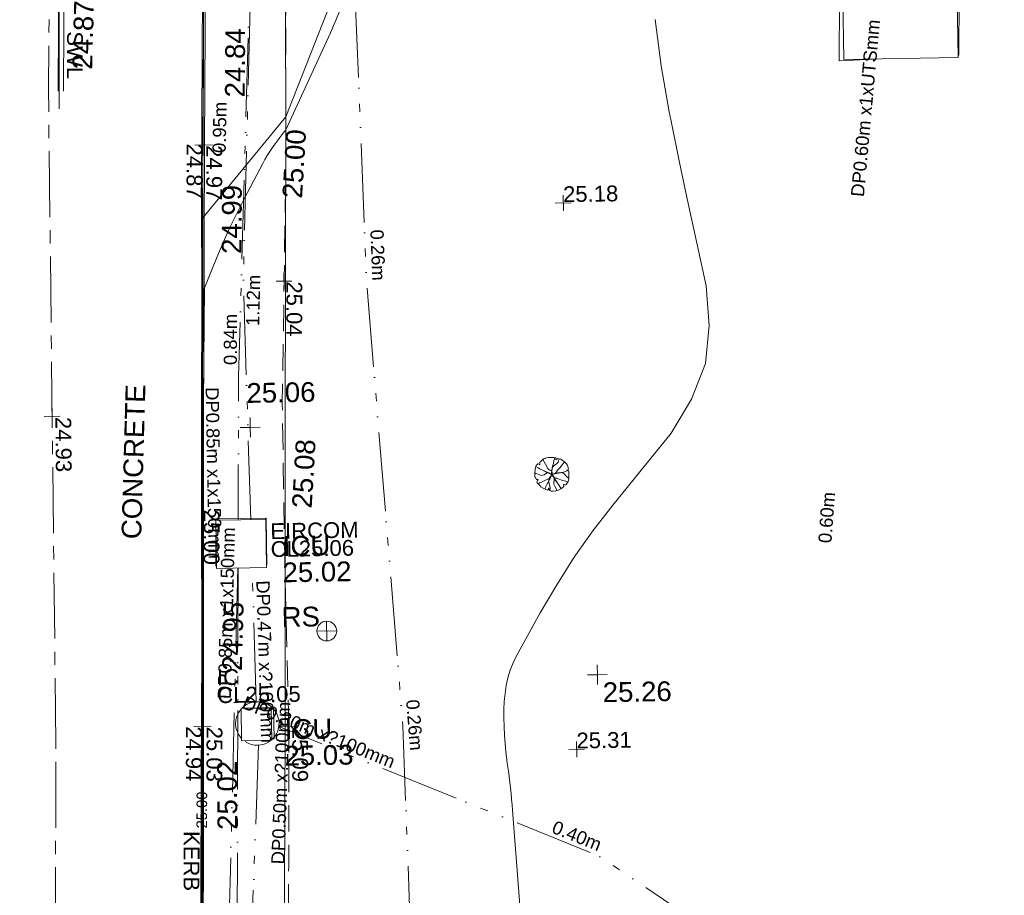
# Model space of a CAD drawing. Header units: millimetres. Extents: x -290717 to 520720, y -88450 to 287762.
# Tile 109 of 256: x -284513 to -265816, y 101865 to 118484. Entities that reach past the tile are written whole.
import ezdxf

# ---------------------------------------------------------------- set-up
doc = ezdxf.new("R2010")
doc.units = ezdxf.units.MM
for name, pattern in [('IMPORT-CENTER _6_', [2000, 1250, -250, 250, -250]), ('IMPORT-DASHED _2_', [750, 500, -250]), ('IMPORT-UG_EIR_QLB2 _2_', [2750, 1500, -300, 0, -300, 150, -300, 0, -200]), ('IMPORT-UG_ELEC_LV_QLB2 _2_', [2700, 1500, -300, 0, -250, 150, -300, 0, -200]), ('IMPORT-UG_ELEC_STREET LIGHTING_QLB2 _2_', [2700, 1500, -300, 0, -250, 150, -300, 0, -200])]:
    doc.linetypes.add(name, pattern=pattern)
for name, color, linetype, lineweight, true_color in [('00_TOPO_CONCRETE', 9, 'Continuous', 9, 0x808080), ('00_TOPO_FOOTPATH', 7, 'Continuous', 9, 0xa50000), ('00_TOPO_FURN_SIGN', 7, 'Continuous', 9, 0x666666), ('00_TOPO_KERB_BOTTOM', 1, 'Continuous', 9, 0xff0000), ('00_TOPO_KERB_TOP', 7, 'Continuous', 9, 0xa500a5), ('00_TOPO_LEVEL_SPOT', 7, 'Continuous', 9, 0x666666), ('00_TOPO_ROAD_MARKING_WHITE_CONTINUOUS', 7, 'Continuous', 9, 0x999999), ('00_TOPO_SERV_IC', 5, 'Continuous', 9, 0x0000ff), ('01_DTM_CONTOUR_MJR', 7, 'Continuous', 9, 0x7f3f00), ('01_DTM_CONTOUR_MJR_LABELS', 7, 'Continuous', 9, 0x7f3f00), ('12333-PUM-2D-U-0001-C01 - Rev2_REVIT IMPORT_dwg', 7, 'Continuous', 9, 0x767676), ('CONTOURS_INDEX', 4, 'Continuous', 9, 0x00ffff), ('CONTOURS_INDEX_LVL', 4, 'Continuous', 9, 0x00ffff), ('CONTOURS_MINOR', 7, 'Continuous', 9, 0x00a5a5), ('EIRCOM_COVER', 3, 'Continuous', 9, 0x00ff00), ('EIRCOM_COVER_LVL', 3, 'Continuous', 9, 0x00ff00), ('EIRCOM_COVER_TXT', 3, 'Continuous', 9, 0x00ff00), ('INSPECTION_COVER', 7, 'Continuous', 9, 0xa50000), ('INSPECTION_COVER_LVL', 7, 'Continuous', 9, 0xa50000), ('INSPECTION_COVER_TXT', 7, 'Continuous', 9, 0xa50000), ('KERB_BOTTOM', 7, 'Continuous', 9, 0x0000a5), ('KERB_BOTTOM_LVL', 7, 'Continuous', 9, 0x0000a5), ('KERB_BOTTOM_TXT', 7, 'Continuous', 9, 0x0000a5), ('KERB_TOP', 2, 'Continuous', 9, 0xffff00), ('KERB_TOP_LVL', 2, 'Continuous', 9, 0xffff00), ('MARKINGS_WHITE_LINE', 7, 'Continuous', 9, 0xc0c0c0), ('MARKINGS_WHITE_LINE_TXT', 7, 'Continuous', 9, 0xc0c0c0), ('PUM-EIRCOMM-MH', 6, 'Continuous', 9, 0xff00ff), ('PUM-EIRCOMM-NOTES', 6, 'Continuous', 9, 0xff00ff), ('PUM-EIRCOMM-QLB2', 6, 'IMPORT-UG_EIR_QLB2 _2_', 9, 0xff00ff), ('PUM-ELECTRIC-LV-QLB2', 1, 'IMPORT-UG_ELEC_LV_QLB2 _2_', 9, 0xff0000), ('PUM-ELECTRIC-MH', 1, 'Continuous', 9, 0xff0000), ('PUM-ELECTRIC-SL-QLB2', 7, 'IMPORT-UG_ELEC_STREET LIGHTING_QLB2 _2_', 9, 0xff7f7f), ('ROAD_CROWNLINE', 7, 'IMPORT-CENTER _6_', 9, 0xa500a5), ('ROAD_CROWNLINE_LVL', 7, 'Continuous', 9, 0xa500a5), ('SAPLING', 120, 'Continuous', 9, 0x00ffbf), ('SPOT_HEIGHTS_LVL', 7, 'Continuous', 9, 0x00a500)]:
    doc.layers.add(name, color=color, linetype=linetype, lineweight=lineweight, true_color=true_color)
for name, color, linetype, lineweight in [('00_TOPO_SURVEY_TEXT', 7, 'Continuous', 9), ('CHANGE_OF_SURFACE', 7, 'IMPORT-DASHED _2_', 9), ('CHANGE_OF_SURFACE_LVL', 7, 'Continuous', 9)]:
    doc.layers.add(name, color=color, linetype=linetype, lineweight=lineweight)
doc.styles.add('Arial_1', font='arial.ttf', dxfattribs={"height": 250})
doc.styles.add('Arial_3', font='arial.ttf', dxfattribs={"height": 300})
doc.styles.add('Swis721 Lt BT_1', font='swissl.ttf', dxfattribs={"height": 200})
doc.styles.add('Swis721 Lt BT_2', font='swissl.ttf', dxfattribs={"height": 375})

# ---------------------------------------------------------------- blocks, each defined once
blk = doc.blocks.new('12333-PUM-2D-U-0001-C01 - Rev2_REVIT IMPORT_dwg_MSL_RoadSign_SYM-2077193-Site Location Plan Existing')
at = {"layer": '00_TOPO_FURN_SIGN', "color": 254, "true_color": 0xcccccc}
for p, q in [((0, -500), (0, 500)), ((-500, 0), (500, 0))]:
    blk.add_line(p, q, dxfattribs=at)
blk.add_circle((0, 0), 500, dxfattribs=at)
blk = doc.blocks.new('12333-PUM-2D-U-0001-C01 - Rev2_REVIT IMPORT_dwg_MM-2077200-Site Location Plan Existing')
at = {"layer": '00_TOPO_LEVEL_SPOT', "color": 254, "true_color": 0xcccccc, "flags": 128}
for points in [[(500, 0), (0, 0), (0, 500)], [(0, -500), (0, 0), (-500, 0)]]:
    blk.add_lwpolyline(points, dxfattribs=at)
blk = doc.blocks.new('12333-PUM-2D-U-0001-C01 - Rev2_REVIT IMPORT_dwg_MGS62954_T2_Galway_ITM_3d_Rev1-2077680-Site Location Plan Existing')
at = {"layer": '00_TOPO_CONCRETE', "color": 254, "true_color": 0xcccccc}
for p, q in [((533635191, 725677822), (533635191, 725680108)), ((533637363, 725677822), (533637363, 725680108)), ((533635191, 725677822), (533637363, 725677822))]:
    blk.add_line(p, q, dxfattribs=at)
at = {"layer": '00_TOPO_FOOTPATH', "color": 254, "true_color": 0xcccccc, "flags": 128}
blk.add_lwpolyline([(533624630, 725680580), (533624580, 725676920), (533624460, 725670974), (533624365, 725665358), (533624297, 725662203), (533624269, 725658440), (533624197, 725655088), (533624176, 725653351), (533624180, 725652317), (533624315, 725651137), (533624479, 725650424), (533624840, 725649585), (533625323, 725648880), (533625900, 725648298), (533626364, 725647923), (533627095, 725647494), (533627907, 725647156), (533628824, 725646879), (533630833, 725646421), (533633530, 725645957), (533634229, 725645944), (533637942, 725645797)], dxfattribs=at)
at = {"layer": '00_TOPO_KERB_BOTTOM', "color": 254, "true_color": 0xcccccc, "flags": 128}
blk.add_lwpolyline([(533623066, 725680530), (533623014, 725678129), (533622956, 725675580), (533622919, 725673361), (533622882, 725671612), (533622851, 725669524), (533622807, 725666844), (533622753, 725664299), (533622710, 725662315), (533622667, 725659602)], dxfattribs=at)
at = {"layer": '00_TOPO_KERB_TOP', "color": 254, "true_color": 0xcccccc, "flags": 128}
blk.add_lwpolyline([(533623087, 725680530), (533623036, 725678128), (533622978, 725675579), (533622940, 725673360), (533622903, 725671612), (533622872, 725669524), (533622828, 725666843), (533622774, 725664299), (533622731, 725662314), (533622688, 725659601)], dxfattribs=at)
at = {"layer": '00_TOPO_ROAD_MARKING_WHITE_CONTINUOUS', "color": 254, "true_color": 0xcccccc, "flags": 128}
blk.add_lwpolyline([(533620310, 725679020), (533620280, 725677150)], dxfattribs=at)
at = {"layer": '00_TOPO_SERV_IC', "color": 254, "true_color": 0xcccccc}
for p, q in [((533623114, 725668373), (533623114, 725669288)), ((533624066, 725669288), (533623114, 725669288)), ((533624066, 725668373), (533624066, 725669288)), ((533623114, 725668373), (533624066, 725668373)), ((533623533, 725665097), (533623533, 725665706)), ((533623533, 725665706), (533624104, 725665706)), ((533624104, 725665706), (533624104, 725665097)), ((533623533, 725665097), (533624104, 725665097))]:
    blk.add_line(p, q, dxfattribs=at)
at = {"layer": '01_DTM_CONTOUR_MJR', "color": 254, "true_color": 0xcccccc, "flags": 128}
blk.add_lwpolyline([(533622699, 725660786), (533622727, 725662310), (533622738, 725663139), (533622753, 725663796), (533622765, 725664300), (533622786, 725665298), (533622820, 725666840), (533622839, 725668084), (533622861, 725669520), (533622874, 725670434), (533622895, 725671610), (533622908, 725672339), (533622932, 725673360), (533622945, 725673951), (533622970, 725675030), (533624580, 725676920), (533625630, 725679467)], dxfattribs=at)
at = {"xscale": 0.375, "yscale": 0.375, "zscale": 0.375}
for name, p in [('12333-PUM-2D-U-0001-C01 - Rev2_REVIT IMPORT_dwg_MM-2077200-Site Location Plan Existing', (533623800, 725671040)), ('12333-PUM-2D-U-0001-C01 - Rev2_REVIT IMPORT_dwg_MSL_RoadSign_SYM-2077193-Site Location Plan Existing', (533625187, 725667150)), ('12333-PUM-2D-U-0001-C01 - Rev2_REVIT IMPORT_dwg_MM-2077200-Site Location Plan Existing', (533630310, 725666230))]:
    blk.add_blockref(name, p, dxfattribs=at)
at = {"layer": '00_TOPO_FOOTPATH', "color": 251, "true_color": 0x666666, "char_height": 375, "width": 1495.9, "attachment_point": 1, "line_spacing_factor": 1.005062, "style": 'Swis721 Lt BT_2'}
for s, insert, rotation in [('25.00', (533624485, 725675389), 85.5364), ('25.08', (533624565, 725669504), 85.6357)]:
    blk.add_mtext(s, dxfattribs=dict(at, insert=insert, rotation=rotation))
at = {"layer": '00_TOPO_FURN_SIGN', "insert": (533624333, 725667617), "char_height": 375, "width": 783.57, "attachment_point": 1, "line_spacing_factor": 1.005062, "style": 'Swis721 Lt BT_2'}
blk.add_mtext('RS', dxfattribs=at)
at = {"layer": '00_TOPO_KERB_BOTTOM', "color": 251, "true_color": 0x666666, "char_height": 375, "width": 1495.9, "attachment_point": 1, "line_spacing_factor": 1.005062, "style": 'Swis721 Lt BT_2'}
for s, insert, rotation in [('24.84', (533623430, 725677312), 88.6721), ('24.95', (533623185, 725666435), 87.4308)]:
    blk.add_mtext(s, dxfattribs=dict(at, insert=insert, rotation=rotation))
at = {"layer": '00_TOPO_KERB_TOP', "color": 251, "true_color": 0x666666, "char_height": 375, "width": 1495.9, "attachment_point": 1, "line_spacing_factor": 1.005062, "style": 'Swis721 Lt BT_2'}
for s, insert, rotation in [('24.99', (533623316, 725674342), 88.6721), ('25.02', (533623047, 725663411), 89.409)]:
    blk.add_mtext(s, dxfattribs=dict(at, insert=insert, rotation=rotation))
at = {"layer": '00_TOPO_LEVEL_SPOT', "char_height": 375, "width": 1495.9, "attachment_point": 1, "line_spacing_factor": 1.005062, "style": 'Swis721 Lt BT_2'}
for s, insert in [('25.06', (533623740, 725671880)), ('25.26', (533630405, 725666083))]:
    blk.add_mtext(s, dxfattribs=dict(at, insert=insert))
at = {"layer": '00_TOPO_ROAD_MARKING_WHITE_CONTINUOUS', "color": 251, "true_color": 0x666666, "insert": (533620542, 725677897), "char_height": 375, "width": 1495.9, "attachment_point": 1, "rotation": 87.4209, "line_spacing_factor": 1.005062, "style": 'Swis721 Lt BT_2'}
blk.add_mtext('24.87', dxfattribs=at)
at = {"layer": '00_TOPO_SERV_IC', "color": 251, "true_color": 0x666666, "char_height": 375, "attachment_point": 1, "line_spacing_factor": 1.005062, "style": 'Swis721 Lt BT_2'}
for s, insert, width in [('ICU', (533624379, 725668964), 1021.01), ('25.02', (533624365, 725668464), 1495.9), ('ICU', (533624355, 725665484), 1021.01), ('25.03', (533624341, 725664984), 1495.9)]:
    blk.add_mtext(s, dxfattribs=dict(at, insert=insert, width=width))
at = {"layer": '00_TOPO_SURVEY_TEXT', "color": 251, "true_color": 0x666666, "insert": (533621318, 725668967), "char_height": 375, "width": 3286.24, "attachment_point": 1, "rotation": 87.4126, "line_spacing_factor": 1.005062, "style": 'Swis721 Lt BT_2'}
blk.add_mtext('CONCRETE', dxfattribs=at)
at = {"layer": '01_DTM_CONTOUR_MJR_LABELS', "color": 251, "true_color": 0x666666, "insert": (533622654, 725663798), "char_height": 200, "width": 797.8, "attachment_point": 2, "rotation": 88.7453, "line_spacing_factor": 1.005062, "style": 'Swis721 Lt BT_1'}
blk.add_mtext('25.00', dxfattribs=at)
blk = doc.blocks.new('12333-PUM-2D-U-0001-C01 - Rev2_REVIT IMPORT_dwg_SAPLING-2077789-Site Location Plan Existing')
at = {"layer": 'SAPLING', "color": 254, "true_color": 0xeaeaea, "flags": 128}
blk.add_lwpolyline([(-224, 233), (-205, 245), (-187, 266), (-161, 288), (-141, 304), (-126, 305), (-98, 315), (-57, 319), (-20, 318), (6, 319), (42, 315), (83, 313), (82, 297), (82, 276), (101, 288), (116, 295), (174, 283), (242, 230), (278, 193), (290, 174), (304, 144), (310, 119), (318, 96), (308, 85), (285, 71), (314, 66), (319, 51), (320, 34), (321, -19), (321, -44), (322, -58), (318, -87), (317, -88), (315, -116), (305, -145), (293, -164), (270, -199), (257, -205), (243, -206), (226, -198), (219, -196), (224, -237), (178, -270), (130, -296), (93, -307), (71, -313), (19, -319), (-18, -318), (-32, -316), (-49, -307), (-60, -296), (-61, -287), (-54, -269), (-62, -259), (-66, -259), (-71, -273), (-84, -295), (-95, -300), (-161, -268), (-214, -235), (-227, -214), (-256, -185), (-273, -169), (-281, -158), (-286, -141), (-285, -125), (-277, -110), (-266, -95), (-296, -94), (-309, -68), (-317, -55), (-325, -36), (-325, 12), (-322, 19), (-323, 24), (-325, 45), (-320, 73), (-315, 104), (-309, 132), (-295, 172), (-280, 191), (-269, 200), (-267, 201), (-257, 200), (-232, 187), (-228, 185), (-224, 190), (-226, 205)], close=True, dxfattribs=at)
for points in [[(-166, 284), (-141, 239), (-116, 194), (-94, 150), (-73, 104), (-34, 76), (-8, 68), (0, 54), (-1, 32), (-6, 5), (-10, -21), (-26, -46), (-46, -79), (-64, -125), (-67, -149), (-53, -170), (-50, -208), (-39, -250), (-40, -281), (-47, -299), (-49, -307)], [(-141, -278), (-119, -231), (-99, -191), (-77, -151), (-54, -108), (-30, -56), (-16, -32), (-3, -10), (-5, 32), (-2, 70), (4, 113), (16, 154), (31, 203), (43, 259), (53, 291), (57, 315)], [(141, 291), (122, 230), (88, 200), (45, 165), (9, 128), (6, 108), (1, 69), (4, 19), (9, -1), (27, -1), (63, 17), (86, 42), (110, 77), (150, 118), (180, 152), (219, 199), (245, 226)], [(-324, 31), (-309, 22), (-261, 7), (-206, -19), (-150, -8), (-102, 21), (-73, 29), (-35, 8), (-17, 5), (13, 1), (37, 5), (73, 23)], [(93, -307), (57, -237), (34, -187), (35, -146), (43, -115), (41, -75), (33, -48), (18, -30), (-6, -6), (-29, 5), (-61, 27), (-94, 41), (-128, 58), (-164, 77), (-228, 106), (-260, 124), (-302, 152)], [(-141, 64), (-110, 49), (-101, 44), (-87, 37), (-62, 29), (-46, 19), (-36, 10), (-22, 6), (-1, 4), (-3, -1), (-3, -9), (-19, 1), (-29, 5), (-44, 14), (-64, 26), (-74, 31), (-78, 29), (-97, 23), (-116, 15), (-124, 6), (-137, 0), (-152, -9), (-156, -9)], [(-145, 67), (-125, 56), (-92, 40), (-55, 25), (-29, 8)], [(-75, 109), (-57, 95), (-38, 82), (-16, 72), (-3, 63), (-1, 43), (-2, 29), (1, 17), (-3, 3), (3, -8), (14, -23), (23, -42), (33, -54), (45, -78), (54, -95), (67, -114), (89, -147)], [(-65, -125), (-58, -111), (-50, -101), (-44, -90), (-36, -73), (-29, -56), (-17, -38), (-6, -22), (-2, -12), (1, 0)], [(9, 131), (5, 117), (8, 105), (3, 84), (1, 71), (-1, 54), (-3, 38), (5, 26), (5, 14), (6, 6), (8, 1)], [(311, 66), (223, 37), (175, 28), (119, 21), (87, 15), (30, 6), (0, 0), (11, -30), (36, -58), (58, -71), (94, -79), (133, -97), (167, -110), (201, -119), (232, -127), (261, -136), (302, -150)], [(32, -147), (40, -130), (43, -115), (40, -101), (43, -82), (38, -68), (27, -46), (12, -30), (8, -17), (0, -8), (1, 1), (0, 12), (1, 24)], [(5, -3), (28, 1), (56, 6), (80, 12), (108, 23), (130, 23)], [(6, -1), (29, 1), (45, 5), (52, 8), (63, 11), (84, 13), (106, 18), (129, 23), (147, 27), (164, 26), (189, 31), (196, 32)], [(319, -80), (278, -48), (237, -5), (206, 27), (200, 32)], [(-259, -182), (-236, -158), (-200, -145), (-150, -124), (-53, -79), (-25, -43), (-3, -16)], [(-82, -91), (-63, -85), (-52, -80), (-43, -67), (-34, -57), (-26, -45), (-15, -30), (-8, -23), (-8, -11), (-6, -3)], [(-81, -91), (-66, -84), (-55, -82), (-47, -73), (-34, -56), (-18, -29), (-4, -16)], [(-64, -121), (-51, -97), (-40, -75), (-29, -49), (-16, -29), (-4, -16)], [(104, -84), (86, -77), (66, -73), (50, -66), (36, -58), (29, -45), (23, -36), (18, -27), (11, -15), (1, -5)], [(169, -277), (133, -215), (93, -154), (54, -99), (30, -51), (5, -18)], [(87, -77), (69, -73), (50, -69), (36, -55)], [(84, -143), (70, -119), (59, -104), (44, -80), (38, -69)]]:
    blk.add_lwpolyline(points, dxfattribs=at)
blk = doc.blocks.new('12333-PUM-2D-U-0001-C01 - Rev2_REVIT IMPORT_dwg_SPOT-2077769-Site Location Plan Existing')
at = {"layer": 'CHANGE_OF_SURFACE_LVL', "color": 253, "true_color": 0xaaaaaa}
for p, q in [((-500, 0), (500, 0)), ((0, 500), (0, -500))]:
    blk.add_line(p, q, dxfattribs=at)
blk = doc.blocks.new('12333-PUM-2D-U-0001-C01 - Rev2_REVIT IMPORT_dwg_SPOT-2077770-Site Location Plan Existing')
at = {"layer": 'KERB_BOTTOM_LVL', "color": 9, "true_color": 0xaaaae1}
for p, q in [((-500, 0), (500, 0)), ((0, 500), (0, -500))]:
    blk.add_line(p, q, dxfattribs=at)
blk = doc.blocks.new('12333-PUM-2D-U-0001-C01 - Rev2_REVIT IMPORT_dwg_SPOT-2077810-Site Location Plan Existing')
at = {"layer": 'KERB_TOP_LVL', "color": 51, "true_color": 0xffffaa}
for p, q in [((-500, 0), (500, 0)), ((0, 500), (0, -500))]:
    blk.add_line(p, q, dxfattribs=at)
blk = doc.blocks.new('12333-PUM-2D-U-0001-C01 - Rev2_REVIT IMPORT_dwg_SPOT-2077774-Site Location Plan Existing')
at = {"layer": 'ROAD_CROWNLINE_LVL', "color": 254, "true_color": 0xe1aae1}
for p, q in [((-500, 0), (500, 0)), ((0, 500), (0, -500))]:
    blk.add_line(p, q, dxfattribs=at)
blk = doc.blocks.new('12333-PUM-2D-U-0001-C01 - Rev2_REVIT IMPORT_dwg_SPOT-2077775-Site Location Plan Existing')
at = {"layer": 'SPOT_HEIGHTS_LVL', "color": 9, "true_color": 0xaae1aa}
for p, q in [((-500, 0), (500, 0)), ((0, 500), (0, -500))]:
    blk.add_line(p, q, dxfattribs=at)
blk = doc.blocks.new('12333-PUM-2D-U-0001-C01 - Rev2_REVIT IMPORT_dwg-1620468-Site Location Plan Existing')
at = {"layer": 'CHANGE_OF_SURFACE', "color": 253, "true_color": 0xaaaaaa, "flags": 128}
for points in [[(-16647, 49502), (-16668, 52691), (-16663, 55618), (-16512, 60283), (-16427, 65180), (-16371, 67781), (-16319, 68233), (-16201, 68511), (-15923, 69143), (-15617, 69657), (-14340, 72018), (-13383, 73808), (-12770, 74921), (-12582, 75302), (-12360, 75750), (-12191, 76132), (-12092, 76485), (-12012, 76924), (-11974, 77390), (-11951, 78804), (-11940, 79424), (-11926, 80161)], [(-16647, 49502), (-16695, 46847), (-16740, 44860), (-16776, 42793), (-16812, 40724), (-16838, 39035), (-16878, 36932), (-16880, 36004), (-16873, 35780), (-16830, 35542), (-16742, 35169), (-16666, 34911), (-16525, 34506), (-16378, 34169), (-16190, 33841), (-15947, 33467)]]:
    blk.add_lwpolyline(points, dxfattribs=at)
at = {"layer": 'CONTOURS_INDEX', "color": 131, "true_color": 0xaaffff, "flags": 128}
blk.add_lwpolyline([(-18347, 45946), (-18326, 46879), (-18318, 47321), (-18313, 47542), (-18309, 47763), (-18306, 47983), (-18302, 48204), (-18281, 49529), (-18266, 50404), (-18258, 50842), (-18250, 51279), (-18242, 51717), (-18233, 52154), (-18175, 55129), (-18163, 55578), (-18157, 55803), (-18151, 56028), (-18145, 56252), (-18139, 56477), (-18102, 57849), (-17857, 58422), (-17730, 58706), (-17598, 58987), (-17458, 59265), (-17312, 59540), (-16956, 60188), (-16912, 60265), (-16865, 60341), (-16816, 60415), (-16765, 60488), (-16731, 60534), (-16694, 60583), (-16657, 60631), (-16619, 60679), (-16580, 60726), (-16502, 60819), (-15622, 62650), (-15385, 63178)], dxfattribs=at)
at = {"layer": 'CONTOURS_MINOR', "color": 254, "true_color": 0xaae1e1, "flags": 128}
blk.add_lwpolyline([(-11954, 39962), (-12425, 47832), (-12432, 47939), (-12440, 48046), (-12449, 48153), (-12458, 48260), (-12469, 48367), (-12480, 48473), (-12492, 48580), (-12505, 48686), (-12518, 48788), (-12534, 48945), (-12547, 49102), (-12555, 49260), (-12559, 49418), (-12560, 49594), (-12557, 49746), (-12548, 49898), (-12530, 50049), (-12507, 50200), (-12472, 50347), (-12427, 50491), (-12368, 50630), (-12299, 50765), (-11834, 51573), (-11512, 52099), (-11172, 52613), (-10806, 53109), (-10421, 53592), (-9291, 54937), (-8890, 55577), (-8617, 56249), (-8534, 56970), (-8579, 57724), (-8734, 58507), (-8888, 59290), (-9039, 60073), (-9189, 60857), (-9223, 61037), (-9359, 61914), (-9456, 62794)], dxfattribs=at)
at = {"layer": 'EIRCOM_COVER', "color": 81, "true_color": 0xaaffaa}
blk.add_line((-17955, 53433), (-17955, 53461), dxfattribs=at)
at = {"layer": 'EIRCOM_COVER', "color": 81, "true_color": 0xaaffaa, "flags": 128}
blk.add_lwpolyline([(-17955, 53461), (-17008, 53461), (-17008, 52570)], dxfattribs=at)
at = {"layer": 'INSPECTION_COVER', "color": 9, "true_color": 0xe1aaaa, "flags": 128}
blk.add_lwpolyline([(-17536, 49861), (-16931, 49861), (-16931, 49269), (-16975, 49269)], dxfattribs=at)
at = {"layer": 'KERB_BOTTOM', "color": 9, "true_color": 0xaaaae1, "flags": 128}
for points in [[(-18299, 49531), (-18200, 55126), (-18087, 60560), (-18012, 63821), (-17941, 66833), (-17904, 67577), (-17852, 68171), (-17748, 68647), (-17630, 68996), (-17409, 69462), (-17164, 69934), (-16772, 70640), (-15670, 72709), (-14435, 75028), (-14034, 75805), (-13860, 76234), (-13695, 76630), (-13577, 77116), (-13563, 77799), (-13535, 79453), (-13530, 79703)], [(-18299, 49531), (-18347, 46881), (-18391, 44893), (-18423, 43070)]]:
    blk.add_lwpolyline(points, dxfattribs=at)
at = {"layer": 'KERB_TOP', "color": 51, "true_color": 0xffffaa, "flags": 128}
for points in [[(-18268, 49531), (-18167, 55126), (-18054, 60559), (-17978, 63820), (-17908, 66831), (-17870, 67575), (-17818, 68166), (-17716, 68638), (-17599, 68983), (-17379, 69447), (-17134, 69918), (-16743, 70624), (-15640, 72693), (-14405, 75012), (-14004, 75791), (-13829, 76222), (-13663, 76620), (-13544, 77111), (-13530, 77798), (-13501, 79452), (-13496, 79712)], [(-18268, 49531), (-18315, 46880), (-18360, 44893)]]:
    blk.add_lwpolyline(points, dxfattribs=at)
at = {"layer": 'MARKINGS_WHITE_LINE', "color": 254, "true_color": 0xeaeaea, "flags": 128}
for points in [[(-18186, 76920), (-20394, 70158), (-20645, 69212), (-20816, 61633)], [(-18088, 76799), (-20295, 70129), (-20542, 69197), (-20713, 61631)]]:
    blk.add_lwpolyline(points, dxfattribs=at)
at = {"layer": 'PUM-EIRCOMM-MH', "color": 211, "true_color": 0xffaaff}
for start, end in [(0, 133.2233), (138.4821, 221.5179), (312.6346, 0), (234.9739, 305.0261)]:
    blk.add_arc((-17244, 49564), 413, start, end, dxfattribs=at)
at = {"layer": 'PUM-EIRCOMM-QLB2', "color": 211, "true_color": 0xffaaff}
blk.add_line((-17256, 49977), (-17289, 52519), dxfattribs=at)
at = {"layer": 'PUM-EIRCOMM-QLB2', "color": 211, "true_color": 0xffaaff, "flags": 128}
for points in [[(-17301, 53433), (-17360, 58046), (-16956, 67434), (-15704, 71042), (-12431, 77689), (-12066, 84431), (-12056, 95177), (-11427, 106966), (-10484, 122548), (-10562, 128948)], [(-14034, 37067), (-14327, 41429), (-14479, 49470), (-15024, 57936), (-15237, 67549), (-15747, 72759), (-14154, 78337)], [(-17560, 52519), (-18038, 41213), (-18182, 33642), (-18227, 18929), (-18214, 8543), (-18223, 5588)], [(4286, 35298), (434, 38521), (-3451, 41804), (-10815, 46946), (-16837, 49498)], [(-17226, 49152), (-17716, 40103), (-18047, 33068), (-17865, 22114), (-17886, 12427), (-17903, 3937)]]:
    blk.add_lwpolyline(points, dxfattribs=at)
at = {"layer": 'PUM-ELECTRIC-MH', "color": 21, "true_color": 0xffaaaa}
for p, q in [((-5317, 61968), (-5974, 61950)), ((-17976, 52565), (-17966, 53139))]:
    blk.add_line(p, q, dxfattribs=at)
at = {"layer": 'PUM-ELECTRIC-MH', "color": 21, "true_color": 0xffaaaa, "flags": 128}
for points in [[(-5974, 61950), (-5922, 64230), (-5888, 64231)], [(-5049, 64254), (-3649, 64293), (-3701, 62013), (-3717, 62012)], [(-17961, 53433), (-17961, 53463), (-17019, 53460), (-17019, 53433)]]:
    blk.add_lwpolyline(points, dxfattribs=at)
at = {"layer": 'PUM-ELECTRIC-SL-QLB2', "color": 254, "true_color": 0xffd4d4, "flags": 128}
for points in [[(-16857, 67969), (-17117, 64202), (-17485, 56157), (-17539, 53433)], [(-17557, 52519), (-17712, 44693), (-17848, 39411)]]:
    blk.add_lwpolyline(points, dxfattribs=at)
at = {"layer": 'ROAD_CROWNLINE', "color": 254, "true_color": 0xe1aae1, "flags": 128}
for points in [[(-21074, 49244), (-20999, 61679), (-20774, 70310)], [(-23709, -62312), (-23449, -52305), (-23072, -41414), (-22956, -35332), (-22927, -26758), (-22580, -15404), (-22406, -2631), (-21972, 14921), (-21450, 28940), (-21392, 35428), (-21289, 38830), (-21266, 39634), (-21074, 49244)]]:
    blk.add_lwpolyline(points, dxfattribs=at)
for name, p in [('12333-PUM-2D-U-0001-C01 - Rev2_REVIT IMPORT_dwg_MGS62954_T2_Galway_ITM_3d_Rev1-2077680-Site Location Plan Existing', (-533641080, -725615854)), ('12333-PUM-2D-U-0001-C01 - Rev2_REVIT IMPORT_dwg_SAPLING-2077789-Site Location Plan Existing', (-11567, 54196))]:
    blk.add_blockref(name, p)
at = {"xscale": 0.3, "yscale": 0.3, "zscale": 0.3}
for name, p in [('12333-PUM-2D-U-0001-C01 - Rev2_REVIT IMPORT_dwg_SPOT-2077770-Site Location Plan Existing', (-18087, 60560)), ('12333-PUM-2D-U-0001-C01 - Rev2_REVIT IMPORT_dwg_SPOT-2077810-Site Location Plan Existing', (-18054, 60559)), ('12333-PUM-2D-U-0001-C01 - Rev2_REVIT IMPORT_dwg_SPOT-2077775-Site Location Plan Existing', (-11263, 59341)), ('12333-PUM-2D-U-0001-C01 - Rev2_REVIT IMPORT_dwg_SPOT-2077769-Site Location Plan Existing', (-16588, 57950)), ('12333-PUM-2D-U-0001-C01 - Rev2_REVIT IMPORT_dwg_SPOT-2077774-Site Location Plan Existing', (-21036, 55461)), ('12333-PUM-2D-U-0001-C01 - Rev2_REVIT IMPORT_dwg_SPOT-2077770-Site Location Plan Existing', (-18299, 49531)), ('12333-PUM-2D-U-0001-C01 - Rev2_REVIT IMPORT_dwg_SPOT-2077810-Site Location Plan Existing', (-18268, 49531)), ('12333-PUM-2D-U-0001-C01 - Rev2_REVIT IMPORT_dwg_SPOT-2077769-Site Location Plan Existing', (-16647, 49502)), ('12333-PUM-2D-U-0001-C01 - Rev2_REVIT IMPORT_dwg_SPOT-2077775-Site Location Plan Existing', (-11189, 48969))]:
    blk.add_blockref(name, p, dxfattribs=at)
at = {"layer": 'CHANGE_OF_SURFACE_LVL', "char_height": 300, "width": 1256.11, "attachment_point": 1, "rotation": 268.8588, "line_spacing_factor": 0.941778, "style": 'Arial_3'}
for s, insert in [('25.04', (-16244, 57940)), ('25.09', (-16279, 49485))]:
    blk.add_mtext(s, dxfattribs=dict(at, insert=insert))
at = {"layer": 'CONTOURS_INDEX_LVL', "insert": (-17889, 53634), "char_height": 300, "width": 1256.11, "attachment_point": 1, "rotation": 268.877, "line_spacing_factor": 0.941778, "style": 'Arial_3'}
blk.add_mtext('25.00', dxfattribs=at)
at = {"layer": 'EIRCOM_COVER_LVL', "insert": (-16933, 53018), "char_height": 300, "width": 1895.19, "attachment_point": 1, "line_spacing_factor": 0.941778, "style": 'Arial_3'}
blk.add_mtext('CL25.06', dxfattribs=at)
at = {"layer": 'EIRCOM_COVER_TXT', "insert": (-16933, 53359), "char_height": 300, "width": 1998.03, "attachment_point": 1, "line_spacing_factor": 0.941778, "style": 'Arial_3'}
blk.add_mtext('EIRCOM', dxfattribs=at)
at = {"layer": 'INSPECTION_COVER_LVL', "insert": (-17994, 50263), "char_height": 300, "width": 1895.19, "attachment_point": 1, "line_spacing_factor": 0.941778, "style": 'Arial_3'}
blk.add_mtext('CL25.05', dxfattribs=at)
at = {"layer": 'INSPECTION_COVER_TXT', "insert": (-17994, 50604), "char_height": 300, "width": 499.51, "attachment_point": 1, "line_spacing_factor": 0.941778, "style": 'Arial_3'}
blk.add_mtext('IC', dxfattribs=at)
at = {"layer": 'KERB_BOTTOM_LVL', "char_height": 300, "width": 1256.11, "attachment_point": 1, "rotation": 268.8588, "line_spacing_factor": 0.941778, "style": 'Arial_3'}
for s, insert in [('24.87', (-18093, 60589)), ('24.94', (-18298, 49531))]:
    blk.add_mtext(s, dxfattribs=dict(at, insert=insert))
at = {"layer": 'KERB_BOTTOM_TXT', "insert": (-18375, 47543), "char_height": 300, "width": 1362.62, "attachment_point": 1, "rotation": 268.8588, "line_spacing_factor": 0.941778, "style": 'Arial_3'}
blk.add_mtext('KERB', dxfattribs=at)
at = {"layer": 'KERB_TOP_LVL', "char_height": 300, "width": 1256.11, "attachment_point": 1, "rotation": 268.8588, "line_spacing_factor": 0.941778, "style": 'Arial_3'}
for s, insert in [('24.97', (-17718, 60551)), ('25.03', (-17907, 49516))]:
    blk.add_mtext(s, dxfattribs=dict(at, insert=insert))
at = {"layer": 'MARKINGS_WHITE_LINE_TXT', "insert": (-20326, 62757), "char_height": 300, "width": 1083.49, "attachment_point": 1, "rotation": 268.8588, "line_spacing_factor": 0.941778, "style": 'Arial_3'}
blk.add_mtext('SWL', dxfattribs=at)
at = {"layer": 'PUM-EIRCOMM-NOTES', "char_height": 250, "attachment_point": 2, "line_spacing_factor": 0.941778, "style": 'Arial_1'}
for s, insert, width, rotation in [('0.26m', (-14673, 58417), 1160.03, 271.2693), ('1.12m', (-17306, 57601), 1160.03, 87.5359), ('DP0.85m x1x150mm', (-17920, 51674), 3893.28, 87.5822), ('DP0.47m x?100mm', (-16945, 50738), 3685.15, 270.7327), ('DP0.30m x?100mm', (-16030, 49497), 3685.15, 337.035), ('0.26m', (-14132, 49492), 1160.03, 273.6833), ('DP0.50m x?100mm', (-16943, 48433), 3685.15, 86.9006), ('0.40m', (-11164, 47443), 1160.03, 337.035)]:
    blk.add_mtext(s, dxfattribs=dict(at, insert=insert, width=width, rotation=rotation))
at = {"layer": 'PUM-ELECTRIC-LV-QLB2', "char_height": 250, "attachment_point": 2, "line_spacing_factor": 0.941778, "style": 'Arial_1'}
for s, insert, width, rotation in [('DP0.60m x1xUTSmm', (-5618, 61054), 4027.95, 83.7691), ('0.95m', (-17887, 60894), 1160.03, 87.7962), ('DP0.85m x1x150mm', (-17863, 54332), 3893.28, 270.0383), ('0.60m', (-6489, 53296), 1160.03, 84.7179)]:
    blk.add_mtext(s, dxfattribs=dict(at, insert=insert, width=width, rotation=rotation))
at = {"layer": 'PUM-ELECTRIC-SL-QLB2', "insert": (-17752, 56864), "char_height": 250, "width": 1160.03, "attachment_point": 2, "rotation": 88.8656, "line_spacing_factor": 0.941778, "style": 'Arial_1'}
blk.add_mtext('0.84m', dxfattribs=at)
at = {"layer": 'ROAD_CROWNLINE_LVL', "insert": (-20675, 55445), "char_height": 300, "width": 1256.11, "attachment_point": 1, "rotation": 269.4884, "line_spacing_factor": 0.941778, "style": 'Arial_3'}
blk.add_mtext('24.93', dxfattribs=at)
at = {"layer": 'SPOT_HEIGHTS_LVL', "char_height": 300, "width": 1256.11, "attachment_point": 1, "line_spacing_factor": 0.941778, "style": 'Arial_3'}
for s, insert in [('25.18', (-11263, 59656)), ('25.31', (-11189, 49284))]:
    blk.add_mtext(s, dxfattribs=dict(at, insert=insert))

msp = doc.modelspace()

# ---------------------------------------------------------------- block references
at = {"layer": '12333-PUM-2D-U-0001-C01 - Rev2_REVIT IMPORT_dwg', "color": 254, "linetype": 'IMPORT-UG_ELEC_STREET LIGHTING_QLB2 _2_', "true_color": 0xffd4d4, "rotation": 0.9999999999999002}
msp.add_blockref('12333-PUM-2D-U-0001-C01 - Rev2_REVIT IMPORT_dwg-1620468-Site Location Plan Existing', (-261895, 55870), dxfattribs=at)

doc.saveas('drawing.dxf')
